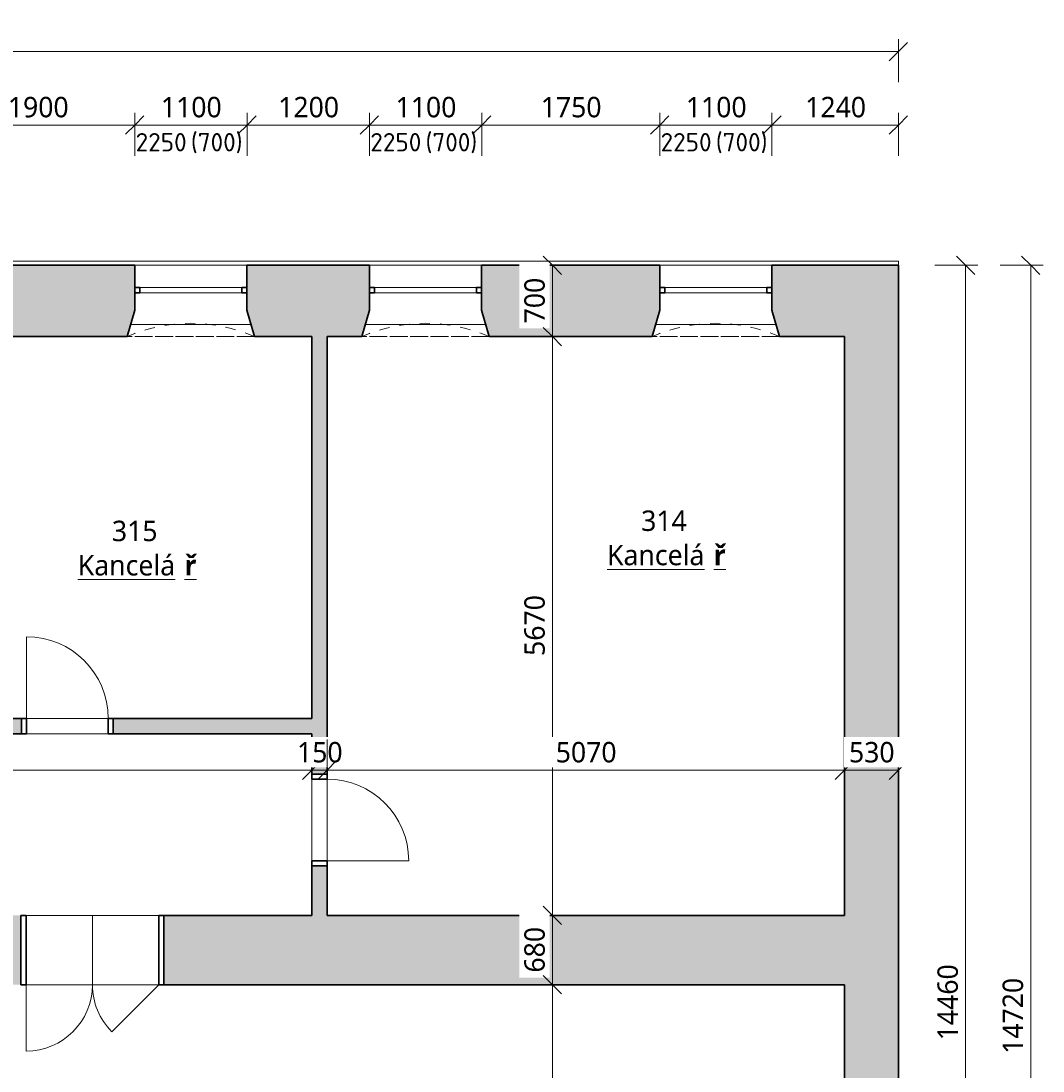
# Model space of a CAD drawing. Header units: metres. Extents: x -2.7 to 41.7, y -4.4 to 31.2.
# Tile 21 of 21: x 31.2 to 41.2, y 6.9 to 17.1. Entities that reach past the tile are written whole.
import ezdxf

# ---------------------------------------------------------------- set-up
doc = ezdxf.new("R2010")
doc.units = ezdxf.units.M
doc.linetypes.add('AV - Cerch_ 1 tecka 2mm', pattern=[0.004, 0.002, -0.001, 0, -0.001])
doc.layers.add('AV-KOTY', color=5, linetype='Continuous', lineweight=13, true_color=0x0000ff)
doc.layers.add('AV-MISTNOSTI', color=5, linetype='Continuous', lineweight=5, true_color=0x0000ff)
for name, color, linetype, lineweight in [('AV-KOTY-100', 7, 'Continuous', 5), ('AV-SRAFY', 7, 'Continuous', 35), ('AV-STAVBA', 7, 'Continuous', 18)]:
    doc.layers.add(name, color=color, linetype=linetype, lineweight=lineweight)
doc.styles.add('ISOCPEUR', font='isocpeur.ttf', dxfattribs={"height": 0.18})
doc.styles.add('Trebuchet MS', font='trebuc.ttf', dxfattribs={"height": 0.2})
doc.styles.add('Trebuchet MS_B', font='trebuc.ttf', dxfattribs={"height": 0.2})
doc.dimstyles.new('2_mm_-_O_-_Blue_-_mm_-_zaokrouhlena', dxfattribs={"dimscale": 0.3048, "dimtxt": 0.20619, "dimasz": 0.590551, "dimexe": 0.393701, "dimexo": 0.0625, "dimgap": 0.065617, "dimtad": 1, "dimdec": 0, "dimlfac": 1000, "dimrnd": 10, "dimzin": 0, "dimdsep": 46, "dimtxsty": 'Trebuchet MS', "dimblk1": 'OBLIQUE', "dimblk2": 'OBLIQUE', "dimsah": 1, "dimcen": 0.09, "dimazin": 0, "dimtfac": 1, "dimtdec": 4, "dimtix": 1, "dimtmove": 0, "dimatfit": 3, "dimfxl": 0.984252, "dimfxlon": 1, "dimtvp": 1, "dimtfill": 1, "dimtolj": 1, "dimtzin": 0, "dimarcsym": 2})
doc.dimstyles.new('2_mm_-_O_-_Blue_-_mm_-_zaokrouhlena_1', dxfattribs={"dimscale": 0.3048, "dimtxt": 0.20619, "dimasz": 0.590551, "dimexe": 0.393701, "dimexo": 0.0625, "dimgap": 0.065617, "dimtad": 1, "dimdec": 0, "dimlfac": 1000, "dimrnd": 10, "dimzin": 0, "dimdsep": 46, "dimtxsty": 'Trebuchet MS', "dimblk1": 'OBLIQUE', "dimblk2": 'OBLIQUE', "dimsah": 1, "dimcen": 0.09, "dimazin": 0, "dimtfac": 1, "dimtdec": 4, "dimtix": 1, "dimtmove": 2, "dimatfit": 3, "dimfxl": 0.984252, "dimfxlon": 1, "dimtvp": 1, "dimtfill": 1, "dimtolj": 1, "dimtzin": 0, "dimarcsym": 2})

# ---------------------------------------------------------------- blocks, each defined once
blk = doc.blocks.new('DO_1-P_Ocel_ - 800x1970_150-917843-3NP')
at = {"layer": 'AV-STAVBA'}
for p, q in [((-0.4, 0.875), (-0.4, 0.075)), ((-0.4, 0.075), (0.4, 0.075)), ((-0.4, -0.075), (0.4, -0.075))]:
    blk.add_line(p, q, dxfattribs=at)
at = {"layer": 'AV-STAVBA', "linetype": 'AV - Cerch_ 1 tecka 2mm'}
for p, q in [((-0.45, 0.075), (0.45, 0.075)), ((-0.4, 0.075), (0.4, 0.075)), ((-0.45, -0.075), (0.45, -0.075)), ((-0.4, -0.075), (0.4, -0.075))]:
    blk.add_line(p, q, dxfattribs=at)
at = {"layer": 'AV-STAVBA', "lineweight": 35}
for p, q in [((-0.4, 0.075), (-0.45, 0.075)), ((-0.45, 0.075), (-0.45, -0.075)), ((-0.4, -0.075), (-0.4, 0.075)), ((0.45, 0.075), (0.4, 0.075)), ((0.4, 0.075), (0.4, -0.075)), ((0.45, -0.075), (0.45, 0.075)), ((-0.45, -0.075), (-0.4, -0.075)), ((0.4, -0.075), (0.45, -0.075))]:
    blk.add_line(p, q, dxfattribs=at)
at = {"layer": 'AV-STAVBA'}
blk.add_arc((-0.4, 0.075), 0.8, 0, 90, dxfattribs=at)
blk = doc.blocks.new('DO_1-L_Ocel_ - 800x1970_150-925843-3NP')
at = {"layer": 'AV-STAVBA'}
for p, q in [((0.4, 0.875), (0.4, 0.075)), ((-0.4, 0.075), (0.4, 0.075)), ((-0.4, -0.075), (0.4, -0.075))]:
    blk.add_line(p, q, dxfattribs=at)
at = {"layer": 'AV-STAVBA', "linetype": 'AV - Cerch_ 1 tecka 2mm'}
for p, q in [((-0.45, 0.075), (0.45, 0.075)), ((-0.4, 0.075), (0.4, 0.075)), ((-0.45, -0.075), (0.45, -0.075)), ((-0.4, -0.075), (0.4, -0.075))]:
    blk.add_line(p, q, dxfattribs=at)
at = {"layer": 'AV-STAVBA', "lineweight": 35}
for p, q in [((-0.4, 0.075), (-0.45, 0.075)), ((-0.45, 0.075), (-0.45, -0.075)), ((-0.4, -0.075), (-0.4, 0.075)), ((0.45, 0.075), (0.4, 0.075)), ((0.4, 0.075), (0.4, -0.075)), ((0.45, -0.075), (0.45, 0.075)), ((-0.45, -0.075), (-0.4, -0.075)), ((0.4, -0.075), (0.45, -0.075))]:
    blk.add_line(p, q, dxfattribs=at)
at = {"layer": 'AV-STAVBA'}
blk.add_arc((0.4, 0.075), 0.8, 90, 180, dxfattribs=at)
blk = doc.blocks.new('DO_2-L_Obl__členěné_222 - 1300x2550_zdobné-998353-3NP')
at = {"layer": 'AV-STAVBA'}
for p, q in [((0.65, 0.86), (0.65, 0.21)), ((-0.65, 0.21), (-0.19, 0.67)), ((-0.65, 0.21), (0.65, 0.21)), ((-0.65, -0.47), (-0.65, 0.21)), ((0, 0.21), (0, -0.47)), ((0.65, -0.47), (0.65, 0.21)), ((-0.7, -0.47), (-0.65, -0.47)), ((-0.65, -0.47), (0.65, -0.47)), ((0.65, -0.47), (0.7, -0.47))]:
    blk.add_line(p, q, dxfattribs=at)
at = {"layer": 'AV-STAVBA', "lineweight": 35}
for p, q in [((-0.65, 0.21), (-0.7, 0.21)), ((-0.7, 0.21), (-0.7, -0.47)), ((-0.65, -0.47), (-0.65, 0.21)), ((0.7, 0.21), (0.65, 0.21)), ((0.65, 0.21), (0.65, -0.47)), ((0.7, -0.47), (0.7, 0.21)), ((-0.7, -0.47), (-0.65, -0.47)), ((0.65, -0.47), (0.7, -0.47))]:
    blk.add_line(p, q, dxfattribs=at)
at = {"layer": 'AV-STAVBA', "linetype": 'AV - Cerch_ 1 tecka 2mm'}
for p, q in [((-0.65, 0.21), (0.65, 0.21)), ((-0.7, -0.47), (0.7, -0.47)), ((-0.65, -0.47), (0.65, -0.47))]:
    blk.add_line(p, q, dxfattribs=at)
at = {"layer": 'AV-STAVBA'}
for centre, start, end in [((0.65, 0.21), 90, 180), ((-0.65, 0.21), 360, 45)]:
    blk.add_arc(centre, 0.65, start, end, dxfattribs=at)
blk = doc.blocks.new('WI_2-2_bez středního sloupku - 1100x2250-1235385-3NP')
at = {"layer": 'AV-STAVBA', "linetype": 'AV - Cerch_ 1 tecka 2mm', "lineweight": 13}
for p, q in [((0.55, 0.35), (-0.55, 0.35)), ((0.55, -0.35), (-0.55, -0.35))]:
    blk.add_line(p, q, dxfattribs=at)
at = {"layer": 'AV-STAVBA', "lineweight": 35}
for p, q in [((-0.5, 0.13), (-0.55, 0.13)), ((-0.5, 0.08), (-0.5, 0.13)), ((0.55, 0.13), (0.5, 0.13)), ((0.5, 0.13), (0.5, 0.08)), ((-0.55, 0.08), (-0.5, 0.08)), ((0.5, 0.08), (0.55, 0.08))]:
    blk.add_line(p, q, dxfattribs=at)
at = {"layer": 'AV-STAVBA'}
for p, q in [((-0.5, 0.13), (0.5, 0.13)), ((0.5, 0.08), (-0.5, 0.08))]:
    blk.add_line(p, q, dxfattribs=at)
blk = doc.blocks.new('GM_Nika se zkoseným ostěním a klenutým nadpražím - 1050x2400-1236735-3NP')
at = {"layer": 'AV-STAVBA', "linetype": 'AV - Cerch_ 1 tecka 2mm', "lineweight": 13}
for p, q in [((0.55, 0.35), (-0.55, 0.35)), ((0.625, -0.35), (-0.625, -0.35))]:
    blk.add_line(p, q, dxfattribs=at)
blk.add_arc((0, -1.782), 1.563, 66.4218, 113.5782, dxfattribs=at)
blk = doc.blocks.new('GM_Nika_zkosené ostění - v800-1258030-3NP')
at = {"layer": 'AV-STAVBA', "linetype": 'AV - Cerch_ 1 tecka 2mm', "lineweight": 13}
blk.add_line((-0.5, 0.35), (0.75, 0.35), dxfattribs=at)
blk = doc.blocks.new('Řísma 2NP_ vnitroblok - Řísma 2NP_ vnitroblok-1646675-3NP')
at = {"layer": 'AV-STAVBA'}
for p, q in [((25.235, 14.789), (39.765, 14.789)), ((33.38, 14.748), (32.28, 14.748)), ((35.68, 14.748), (34.58, 14.748)), ((38.525, 14.748), (37.425, 14.748)), ((39.765, 14.789), (39.765, 14.748))]:
    blk.add_line(p, q, dxfattribs=at)
blk = doc.blocks.new('DIMBLOCK28-3NP')
at = {"layer": 'AV-KOTY-100', "color": 5, "true_color": 0x0000ff}
for p, q in [((30.38, 16.121), (30.38, 16.241)), ((30.38, 16.121), (30.47, 16.211)), ((32.28, 16.121), (32.28, 16.241)), ((32.28, 16.121), (32.37, 16.211)), ((30.38, 16.121), (30.29, 16.031)), ((30.38, 16.121), (32.28, 16.121)), ((30.38, 16.121), (30.38, 15.821)), ((32.28, 16.121), (32.19, 16.031)), ((32.28, 16.121), (32.28, 15.821))]:
    blk.add_line(p, q, dxfattribs=at)
at = {"layer": 'AV-KOTY-100', "color": 0, "insert": (31.036, 16.397), "char_height": 0.2, "width": 0.70454, "attachment_point": 1, "line_spacing_factor": 1.048425, "style": 'Trebuchet MS', "bg_fill": 3, "box_fill_scale": 1.25, "bg_fill_color": 256, "bg_fill_true_color": 13158600, "bg_fill_transparency": 0}
blk.add_mtext('1900', dxfattribs=at)
blk = doc.blocks.new('_Oblique')
at = {"color": 0, "linetype": 'ByBlock', "lineweight": -2}
blk.add_line((-0.5, -0.5), (0.5, 0.5), dxfattribs=at)
blk = doc.blocks.new('DIMBLOCK29-3NP')
at = {"layer": 'AV-KOTY-100', "color": 5, "true_color": 0x0000ff}
for p, q in [((32.28, 16.121), (32.28, 16.241)), ((32.28, 16.121), (32.37, 16.211)), ((33.38, 16.121), (33.38, 16.241)), ((33.38, 16.121), (33.47, 16.211)), ((32.28, 16.121), (32.19, 16.031)), ((32.28, 16.121), (33.38, 16.121)), ((32.28, 16.121), (32.28, 15.821)), ((33.38, 16.121), (33.29, 16.031)), ((33.38, 16.121), (33.38, 15.821))]:
    blk.add_line(p, q, dxfattribs=at)
at = {"layer": 'AV-KOTY-100', "color": 0, "insert": (32.536, 16.397), "char_height": 0.2, "width": 0.70454, "attachment_point": 1, "line_spacing_factor": 1.048425, "style": 'Trebuchet MS', "bg_fill": 3, "box_fill_scale": 1.25, "bg_fill_color": 256, "bg_fill_true_color": 13158600, "bg_fill_transparency": 0}
blk.add_mtext('1100', dxfattribs=at)
blk = doc.blocks.new('DIMBLOCK30-3NP')
at = {"layer": 'AV-KOTY-100', "color": 5, "true_color": 0x0000ff}
for p, q in [((33.38, 16.121), (33.38, 16.241)), ((33.38, 16.121), (33.47, 16.211)), ((34.58, 16.121), (34.58, 16.241)), ((34.58, 16.121), (34.67, 16.211)), ((33.38, 16.121), (33.29, 16.031)), ((33.38, 16.121), (34.58, 16.121)), ((33.38, 16.121), (33.38, 15.821)), ((34.58, 16.121), (34.49, 16.031)), ((34.58, 16.121), (34.58, 15.821))]:
    blk.add_line(p, q, dxfattribs=at)
at = {"layer": 'AV-KOTY-100', "color": 0, "insert": (33.686, 16.397), "char_height": 0.2, "width": 0.70454, "attachment_point": 1, "line_spacing_factor": 1.048425, "style": 'Trebuchet MS', "bg_fill": 3, "box_fill_scale": 1.25, "bg_fill_color": 256, "bg_fill_true_color": 13158600, "bg_fill_transparency": 0}
blk.add_mtext('1200', dxfattribs=at)
blk = doc.blocks.new('DIMBLOCK31-3NP')
at = {"layer": 'AV-KOTY-100', "color": 5, "true_color": 0x0000ff}
for p, q in [((34.58, 16.121), (34.58, 16.241)), ((34.58, 16.121), (34.67, 16.211)), ((35.68, 16.121), (35.68, 16.241)), ((35.68, 16.121), (35.77, 16.211)), ((34.58, 16.121), (34.49, 16.031)), ((34.58, 16.121), (35.68, 16.121)), ((34.58, 16.121), (34.58, 15.821)), ((35.68, 16.121), (35.59, 16.031)), ((35.68, 16.121), (35.68, 15.821))]:
    blk.add_line(p, q, dxfattribs=at)
at = {"layer": 'AV-KOTY-100', "color": 0, "insert": (34.836, 16.397), "char_height": 0.2, "width": 0.70454, "attachment_point": 1, "line_spacing_factor": 1.048425, "style": 'Trebuchet MS', "bg_fill": 3, "box_fill_scale": 1.25, "bg_fill_color": 256, "bg_fill_true_color": 13158600, "bg_fill_transparency": 0}
blk.add_mtext('1100', dxfattribs=at)
blk = doc.blocks.new('DIMBLOCK32-3NP')
at = {"layer": 'AV-KOTY-100', "color": 5, "true_color": 0x0000ff}
for p, q in [((35.68, 16.121), (35.68, 16.241)), ((35.68, 16.121), (35.77, 16.211)), ((37.425, 16.121), (37.425, 16.241)), ((37.425, 16.121), (37.515, 16.211)), ((35.68, 16.121), (35.59, 16.031)), ((35.68, 16.121), (37.425, 16.121)), ((35.68, 16.121), (35.68, 15.821)), ((37.425, 16.121), (37.335, 16.031)), ((37.425, 16.121), (37.425, 15.821))]:
    blk.add_line(p, q, dxfattribs=at)
at = {"layer": 'AV-KOTY-100', "color": 0, "insert": (36.259, 16.397), "char_height": 0.2, "width": 0.70454, "attachment_point": 1, "line_spacing_factor": 1.048425, "style": 'Trebuchet MS', "bg_fill": 3, "box_fill_scale": 1.25, "bg_fill_color": 256, "bg_fill_true_color": 13158600, "bg_fill_transparency": 0}
blk.add_mtext('1750', dxfattribs=at)
blk = doc.blocks.new('DIMBLOCK33-3NP')
at = {"layer": 'AV-KOTY-100', "color": 5, "true_color": 0x0000ff}
for p, q in [((37.425, 16.121), (37.425, 16.241)), ((37.425, 16.121), (37.515, 16.211)), ((38.525, 16.121), (38.525, 16.241)), ((38.525, 16.121), (38.615, 16.211)), ((37.425, 16.121), (37.335, 16.031)), ((37.425, 16.121), (38.525, 16.121)), ((37.425, 16.121), (37.425, 15.821)), ((38.525, 16.121), (38.435, 16.031)), ((38.525, 16.121), (38.525, 15.821))]:
    blk.add_line(p, q, dxfattribs=at)
at = {"layer": 'AV-KOTY-100', "color": 0, "insert": (37.681, 16.397), "char_height": 0.2, "width": 0.70454, "attachment_point": 1, "line_spacing_factor": 1.048425, "style": 'Trebuchet MS', "bg_fill": 3, "box_fill_scale": 1.25, "bg_fill_color": 256, "bg_fill_true_color": 13158600, "bg_fill_transparency": 0}
blk.add_mtext('1100', dxfattribs=at)
blk = doc.blocks.new('DIMBLOCK34-3NP')
at = {"layer": 'AV-KOTY-100', "color": 5, "true_color": 0x0000ff}
for p, q in [((38.525, 16.121), (38.525, 16.241)), ((38.525, 16.121), (38.615, 16.211)), ((39.765, 16.121), (39.765, 16.241)), ((39.765, 16.121), (39.855, 16.211)), ((38.525, 16.121), (38.435, 16.031)), ((38.525, 16.121), (39.765, 16.121)), ((38.525, 16.121), (38.525, 15.821)), ((39.765, 16.121), (39.675, 16.031)), ((39.765, 16.121), (39.765, 15.821))]:
    blk.add_line(p, q, dxfattribs=at)
at = {"layer": 'AV-KOTY-100', "color": 0, "insert": (38.851, 16.397), "char_height": 0.2, "width": 0.70454, "attachment_point": 1, "line_spacing_factor": 1.048425, "style": 'Trebuchet MS', "bg_fill": 3, "box_fill_scale": 1.25, "bg_fill_color": 256, "bg_fill_true_color": 13158600, "bg_fill_transparency": 0}
blk.add_mtext('1240', dxfattribs=at)
blk = doc.blocks.new('DIMBLOCK35-3NP')
at = {"layer": 'AV-KOTY-100', "color": 5, "true_color": 0x0000ff}
for p, q in [((0.279, 16.841), (0.279, 17.141)), ((0.279, 16.841), (0.369, 16.931)), ((39.765, 16.841), (39.765, 16.961)), ((39.765, 16.841), (39.855, 16.931)), ((0.279, 16.841), (0.189, 16.751)), ((0.279, 16.841), (39.765, 16.841)), ((0.279, 16.841), (0.279, 16.721)), ((39.765, 16.841), (39.675, 16.751)), ((39.765, 16.841), (39.765, 16.541))]:
    blk.add_line(p, q, dxfattribs=at)
at = {"layer": 'AV-KOTY-100', "color": 0, "insert": (19.655, 17.116), "char_height": 0.2, "width": 0.88068, "attachment_point": 1, "line_spacing_factor": 1.048425, "style": 'Trebuchet MS', "bg_fill": 3, "box_fill_scale": 1.25, "bg_fill_color": 256, "bg_fill_true_color": 13158600, "bg_fill_transparency": 0}
blk.add_mtext('39490', dxfattribs=at)
blk = doc.blocks.new('DIMBLOCK36-3NP')
at = {"layer": 'AV-KOTY-100', "color": 5, "true_color": 0x0000ff}
for p, q in [((40.423, 14.748), (40.333, 14.838)), ((40.423, 14.748), (40.123, 14.748)), ((40.423, 14.748), (40.423, 0.293)), ((40.423, 14.748), (40.513, 14.658)), ((40.423, 14.748), (40.543, 14.748)), ((40.423, 0.293), (40.333, 0.383)), ((40.423, 0.293), (40.123, 0.293)), ((40.423, 0.293), (40.513, 0.203)), ((40.423, 0.293), (40.543, 0.293))]:
    blk.add_line(p, q, dxfattribs=at)
at = {"layer": 'AV-KOTY-100', "color": 0, "insert": (40.147, 7.154), "char_height": 0.2, "width": 0.88068, "attachment_point": 1, "rotation": 90, "line_spacing_factor": 1.048425, "style": 'Trebuchet MS', "bg_fill": 3, "box_fill_scale": 1.25, "bg_fill_color": 256, "bg_fill_true_color": 13158600, "bg_fill_transparency": 0}
blk.add_mtext('14460', dxfattribs=at)
blk = doc.blocks.new('DIMBLOCK38-3NP')
at = {"layer": 'AV-KOTY-100', "color": 5, "true_color": 0x0000ff}
for p, q in [((41.062, 14.748), (40.972, 14.838)), ((41.062, 14.748), (40.762, 14.748)), ((41.062, 0.028), (41.062, 14.748)), ((41.062, 14.748), (41.152, 14.658)), ((41.062, 14.748), (41.182, 14.748)), ((41.062, 0.028), (40.972, 0.118)), ((41.062, 0.028), (40.762, 0.028)), ((41.062, 0.028), (41.152, -0.062)), ((41.062, 0.028), (41.182, 0.028))]:
    blk.add_line(p, q, dxfattribs=at)
at = {"layer": 'AV-KOTY-100', "color": 0, "insert": (40.786, 7.021), "char_height": 0.2, "width": 0.88068, "attachment_point": 1, "rotation": 90, "line_spacing_factor": 1.048425, "style": 'Trebuchet MS', "bg_fill": 3, "box_fill_scale": 1.25, "bg_fill_color": 256, "bg_fill_true_color": 13158600, "bg_fill_transparency": 0}
blk.add_mtext('14720', dxfattribs=at)
blk = doc.blocks.new('DIMBLOCK80-3NP')
at = {"layer": 'AV-KOTY-100', "color": 5, "true_color": 0x0000ff}
for p, q in [((36.374, 14.748), (36.284, 14.838)), ((36.374, 14.748), (36.254, 14.748)), ((36.374, 14.748), (36.374, 14.048)), ((36.374, 14.748), (36.464, 14.658)), ((36.374, 14.748), (36.674, 14.748)), ((36.374, 14.048), (36.284, 14.138)), ((36.374, 14.048), (36.254, 14.048)), ((36.374, 14.048), (36.464, 13.958)), ((36.374, 14.048), (36.674, 14.048))]:
    blk.add_line(p, q, dxfattribs=at)
at = {"layer": 'AV-KOTY-100', "color": 0, "insert": (36.098, 14.178), "char_height": 0.2, "width": 0.52841, "attachment_point": 1, "rotation": 90, "line_spacing_factor": 1.048425, "style": 'Trebuchet MS', "bg_fill": 3, "box_fill_scale": 1.25, "bg_fill_color": 256, "bg_fill_true_color": 13158600, "bg_fill_transparency": 0}
blk.add_mtext('700', dxfattribs=at)
blk = doc.blocks.new('DIMBLOCK81-3NP')
at = {"layer": 'AV-KOTY-100', "color": 5, "true_color": 0x0000ff}
for p, q in [((36.374, 14.048), (36.284, 14.138)), ((36.374, 14.048), (36.254, 14.048)), ((36.374, 14.048), (36.374, 8.378)), ((36.374, 14.048), (36.464, 13.958)), ((36.374, 14.048), (36.674, 14.048)), ((36.374, 8.378), (36.284, 8.468)), ((36.374, 8.378), (36.254, 8.378)), ((36.374, 8.378), (36.464, 8.288)), ((36.374, 8.378), (36.674, 8.378))]:
    blk.add_line(p, q, dxfattribs=at)
at = {"layer": 'AV-KOTY-100', "color": 0, "insert": (36.098, 10.92), "char_height": 0.2, "width": 0.70454, "attachment_point": 1, "rotation": 90, "line_spacing_factor": 1.048425, "style": 'Trebuchet MS', "bg_fill": 3, "box_fill_scale": 1.25, "bg_fill_color": 256, "bg_fill_true_color": 13158600, "bg_fill_transparency": 0}
blk.add_mtext('5670', dxfattribs=at)
blk = doc.blocks.new('DIMBLOCK82-3NP')
at = {"layer": 'AV-KOTY-100', "color": 5, "true_color": 0x0000ff}
for p, q in [((36.374, 8.378), (36.284, 8.468)), ((36.374, 8.378), (36.254, 8.378)), ((36.374, 8.378), (36.374, 7.698)), ((36.374, 8.378), (36.464, 8.288)), ((36.374, 8.378), (36.674, 8.378)), ((36.374, 7.698), (36.284, 7.788)), ((36.374, 7.698), (36.254, 7.698)), ((36.374, 7.698), (36.464, 7.608)), ((36.374, 7.698), (36.674, 7.698))]:
    blk.add_line(p, q, dxfattribs=at)
at = {"layer": 'AV-KOTY-100', "color": 0, "insert": (36.098, 7.818), "char_height": 0.2, "width": 0.52841, "attachment_point": 1, "rotation": 90, "line_spacing_factor": 1.048425, "style": 'Trebuchet MS', "bg_fill": 3, "box_fill_scale": 1.25, "bg_fill_color": 256, "bg_fill_true_color": 13158600, "bg_fill_transparency": 0}
blk.add_mtext('680', dxfattribs=at)
blk = doc.blocks.new('DIMBLOCK83-3NP')
at = {"layer": 'AV-KOTY-100', "color": 5, "true_color": 0x0000ff}
for p, q in [((36.374, 7.698), (36.284, 7.788)), ((36.374, 7.698), (36.254, 7.698)), ((36.374, 7.698), (36.374, 0.828)), ((36.374, 7.698), (36.464, 7.608)), ((36.374, 7.698), (36.674, 7.698)), ((36.374, 0.828), (36.254, 0.828)), ((36.374, 0.828), (36.284, 0.918)), ((36.374, 0.828), (36.464, 0.738)), ((36.374, 0.828), (36.674, 0.828))]:
    blk.add_line(p, q, dxfattribs=at)
at = {"layer": 'AV-KOTY-100', "color": 0, "insert": (36.098, 3.97), "char_height": 0.2, "width": 0.70454, "attachment_point": 1, "rotation": 90, "line_spacing_factor": 1.048425, "style": 'Trebuchet MS', "bg_fill": 3, "box_fill_scale": 1.25, "bg_fill_color": 256, "bg_fill_true_color": 13158600, "bg_fill_transparency": 0}
blk.add_mtext('6870', dxfattribs=at)
blk = doc.blocks.new('DIMBLOCK108-3NP')
at = {"layer": 'AV-KOTY-100', "color": 5, "true_color": 0x0000ff}
for p, q in [((21.795, 9.801), (21.795, 10.101)), ((34.015, 9.801), (34.015, 10.101)), ((21.795, 9.801), (21.885, 9.891)), ((34.015, 9.801), (34.105, 9.891)), ((21.795, 9.801), (21.705, 9.711)), ((21.795, 9.801), (34.015, 9.801)), ((21.795, 9.801), (21.795, 9.681)), ((34.015, 9.801), (33.925, 9.711)), ((34.015, 9.801), (34.015, 9.681))]:
    blk.add_line(p, q, dxfattribs=at)
at = {"layer": 'AV-KOTY-100', "color": 0, "insert": (28.086, 10.077), "char_height": 0.2, "width": 0.88068, "attachment_point": 1, "line_spacing_factor": 1.048425, "style": 'Trebuchet MS', "bg_fill": 3, "box_fill_scale": 1.25, "bg_fill_color": 256, "bg_fill_true_color": 13158600, "bg_fill_transparency": 0}
blk.add_mtext('12220', dxfattribs=at)
blk = doc.blocks.new('DIMBLOCK109-3NP')
at = {"layer": 'AV-KOTY-100', "color": 5, "true_color": 0x0000ff}
for p, q in [((34.015, 9.801), (34.015, 10.101)), ((34.165, 9.801), (34.165, 10.101)), ((34.015, 9.801), (34.105, 9.891)), ((34.165, 9.801), (34.255, 9.891)), ((34.015, 9.801), (33.925, 9.711)), ((34.015, 9.801), (34.165, 9.801)), ((34.015, 9.801), (34.015, 9.681)), ((34.165, 9.801), (34.075, 9.711)), ((34.165, 9.801), (34.165, 9.681))]:
    blk.add_line(p, q, dxfattribs=at)
at = {"layer": 'AV-KOTY-100', "color": 0, "insert": (33.87, 10.077), "char_height": 0.2, "width": 0.52841, "attachment_point": 1, "line_spacing_factor": 1.048425, "style": 'Trebuchet MS', "bg_fill": 3, "box_fill_scale": 1.25, "bg_fill_color": 256, "bg_fill_true_color": 13158600, "bg_fill_transparency": 0}
blk.add_mtext('150', dxfattribs=at)
blk = doc.blocks.new('DIMBLOCK110-3NP')
at = {"layer": 'AV-KOTY-100', "color": 5, "true_color": 0x0000ff}
for p, q in [((34.165, 9.801), (34.165, 10.101)), ((39.235, 9.801), (39.235, 10.101)), ((34.165, 9.801), (34.255, 9.891)), ((39.235, 9.801), (39.325, 9.891)), ((34.165, 9.801), (34.075, 9.711)), ((34.165, 9.801), (39.235, 9.801)), ((34.165, 9.801), (34.165, 9.681)), ((39.235, 9.801), (39.145, 9.711)), ((39.235, 9.801), (39.235, 9.681))]:
    blk.add_line(p, q, dxfattribs=at)
at = {"layer": 'AV-KOTY-100', "color": 0, "insert": (36.406, 10.077), "char_height": 0.2, "width": 0.70454, "attachment_point": 1, "line_spacing_factor": 1.048425, "style": 'Trebuchet MS', "bg_fill": 3, "box_fill_scale": 1.25, "bg_fill_color": 256, "bg_fill_true_color": 13158600, "bg_fill_transparency": 0}
blk.add_mtext('5070', dxfattribs=at)
blk = doc.blocks.new('DIMBLOCK111-3NP')
at = {"layer": 'AV-KOTY-100', "color": 5, "true_color": 0x0000ff}
for p, q in [((39.235, 9.801), (39.235, 10.101)), ((39.765, 9.801), (39.765, 10.101)), ((39.235, 9.801), (39.325, 9.891)), ((39.765, 9.801), (39.855, 9.891)), ((39.235, 9.801), (39.145, 9.711)), ((39.235, 9.801), (39.765, 9.801)), ((39.235, 9.801), (39.235, 9.681)), ((39.765, 9.801), (39.675, 9.711)), ((39.765, 9.801), (39.765, 9.681))]:
    blk.add_line(p, q, dxfattribs=at)
at = {"layer": 'AV-KOTY-100', "color": 0, "insert": (39.28, 10.077), "char_height": 0.2, "width": 0.52841, "attachment_point": 1, "line_spacing_factor": 1.048425, "style": 'Trebuchet MS', "bg_fill": 3, "box_fill_scale": 1.25, "bg_fill_color": 256, "bg_fill_true_color": 13158600, "bg_fill_transparency": 0}
blk.add_mtext('530', dxfattribs=at)

msp = doc.modelspace()

# ---------------------------------------------------------------- hatches: boundary and pattern name
at = {"layer": 'AV-SRAFY', "lineweight": 5}
h = msp.add_hatch(color=256, dxfattribs=at)
h.paths.add_polyline_path([(39.2348, 14.0482), (39.2348, 14.7482), (38.5248, 14.7482), (38.5248, 14.3082), (38.5998, 14.0482)])
h.paths.add_polyline_path([(37.3498, 14.0482), (37.4248, 14.3082), (37.4248, 14.7482), (35.6798, 14.7482), (35.6798, 14.3082), (35.7548, 14.0482)])
h.paths.add_polyline_path([(24.9948, 14.0482), (26.0848, 14.0482), (26.0848, 14.7482), (24.8748, 14.7482), (24.8748, 14.0482), (24.9748, 14.0482)])
h.paths.add_polyline_path([(27.5148, 14.0482), (29.2048, 14.0482), (29.2798, 14.3082), (29.2798, 14.7482), (27.5148, 14.7482), (27.5148, 14.3482)])
h.paths.add_polyline_path([(34.5048, 14.0482), (34.5798, 14.3082), (34.5798, 14.7482), (33.3798, 14.7482), (33.3798, 14.3082), (33.4548, 14.0482), (34.1648, 14.0482)])
h.paths.add_polyline_path([(23.9798, 14.0482), (24.4248, 14.0482), (24.4248, 14.7482), (23.8998, 14.7482), (23.8998, 14.0482)])
h.paths.add_polyline_path([(30.4548, 14.0482), (32.2048, 14.0482), (32.2798, 14.3082), (32.2798, 14.7482), (30.3798, 14.7482), (30.3798, 14.3082)])
h.paths.add_polyline_path([(22.8848, 14.0482), (23.1998, 14.0482), (23.1998, 14.7482), (22.6548, 14.7482), (22.6548, 14.0482), (22.8048, 14.0482)])
h.paths.add_polyline_path([(21.8837, 14.0482), (22.2048, 14.0482), (22.2048, 14.7482), (20.9048, 14.7482), (20.9048, 14.2982), (20.9798, 14.0482), (21.7948, 14.0482)])
h.paths.add_polyline_path([(18.5298, 14.0482), (18.6048, 14.2982), (18.6048, 14.7482), (17.7648, 14.7482), (17.7648, 14.0482), (18.3367, 14.0482)])
h.paths.add_polyline_path([(19.6048, 14.2982), (19.9048, 14.2982), (19.9048, 14.7482), (19.6048, 14.7482)])
at = {"layer": 'AV-SRAFY', "lineweight": 18}
msp.add_hatch(color=256, dxfattribs=at).paths.add_polyline_path([(39.7648, 0.8282), (39.7648, 14.7482), (39.2348, 14.7482), (39.2348, 0.8282), (39.6187, 0.8282)])
h = msp.add_hatch(color=256, dxfattribs=at)
h.paths.add_polyline_path([(34.0148, 8.3782), (34.1648, 8.3782), (34.1648, 8.8632), (34.0148, 8.8632)])
h.paths.add_polyline_path([(34.0148, 9.7632), (34.1648, 9.7632), (34.1648, 14.0482), (34.0148, 14.0482), (34.0148, 10.1582)])
h = msp.add_hatch(color=256, dxfattribs=at)
h.paths.add_polyline_path([(34.0148, 10.1582), (34.0148, 10.3082), (32.0698, 10.3082), (32.0698, 10.1582)])
h.paths.add_polyline_path([(31.1698, 10.1582), (31.1698, 10.3082), (27.9748, 10.3082), (27.9748, 10.1582), (28.9777, 10.1582)])
h.paths.add_polyline_path([(23.3025, 10.1582), (24.3348, 10.1582), (24.3348, 10.3082), (23.2148, 10.3082), (23.2148, 10.1582)])
h.paths.add_polyline_path([(27.1748, 10.1582), (27.1748, 10.3082), (25.1348, 10.3082), (25.1348, 10.1582), (26.1401, 10.1582)])
h.paths.add_polyline_path([(21.7948, 10.1582), (22.4148, 10.1582), (22.4148, 10.3082), (21.7948, 10.3082)])
h = msp.add_hatch(color=256, dxfattribs=at)
h.paths.add_polyline_path([(32.5648, 7.6982), (39.2348, 7.6982), (39.2348, 8.3782), (32.5648, 8.3782)])
h.paths.add_polyline_path([(17.6273, 7.6982), (18.0048, 7.6982), (18.0048, 7.8732), (18.6548, 7.8732), (18.6548, 7.6982), (19.0224, 7.6982), (19.0224, 8.3782), (17.7648, 8.3782), (17.7648, 8.0382), (17.5048, 8.0382), (17.5048, 7.6982)])
h.paths.add_polyline_path([(20.4224, 7.6982), (22.8123, 7.6982), (22.8123, 8.3782), (20.4224, 8.3782)])
h.paths.add_polyline_path([(30.7848, 7.6982), (31.1648, 7.6982), (31.1648, 8.3782), (29.9648, 8.3782), (29.9648, 7.8682), (28.7048, 7.8682), (28.7048, 8.3782), (24.2123, 8.3782), (24.2123, 7.6982), (30.6348, 7.6982)])

# ---------------------------------------------------------------- linework, layer by layer
at = {"layer": 'AV-STAVBA', "lineweight": 35}
for p, q in [((32.2798, 14.7482), (30.3798, 14.7482)), ((32.2798, 14.3082), (32.2798, 14.7482)), ((33.3798, 14.7482), (34.5798, 14.7482)), ((33.3798, 14.3082), (33.3798, 14.7482)), ((34.5798, 14.3082), (34.5798, 14.7482)), ((37.4248, 14.7482), (35.6798, 14.7482)), ((35.6798, 14.3082), (35.6798, 14.7482)), ((37.4248, 14.3082), (37.4248, 14.7482)), ((38.5248, 14.7482), (39.7648, 14.7482)), ((38.5248, 14.3082), (38.5248, 14.7482)), ((39.7648, 0.3282), (39.7648, 14.7482)), ((32.2048, 14.0482), (32.2798, 14.3082)), ((33.4548, 14.0482), (33.3798, 14.3082)), ((34.5048, 14.0482), (34.5798, 14.3082)), ((35.7548, 14.0482), (35.6798, 14.3082)), ((37.3498, 14.0482), (37.4248, 14.3082)), ((38.5998, 14.0482), (38.5248, 14.3082)), ((30.4548, 14.0482), (32.2048, 14.0482)), ((33.4548, 14.0482), (34.0148, 14.0482)), ((34.0148, 14.0482), (34.0148, 10.3082)), ((34.1648, 14.0482), (34.5048, 14.0482)), ((34.1648, 9.7632), (34.1648, 14.0482)), ((35.7548, 14.0482), (37.3498, 14.0482)), ((38.5998, 14.0482), (39.2348, 14.0482)), ((39.2348, 14.0482), (39.2348, 8.3782)), ((28.7448, 10.3082), (31.1698, 10.3082)), ((31.1698, 10.1582), (31.1698, 10.3082)), ((34.0148, 10.3082), (32.0698, 10.3082)), ((32.0698, 10.3082), (32.0698, 10.1582)), ((27.9748, 10.1582), (31.1698, 10.1582)), ((32.0698, 10.1582), (34.0148, 10.1582)), ((34.0148, 10.1582), (34.0148, 9.7632)), ((34.0148, 9.7632), (34.1648, 9.7632)), ((34.1648, 8.8632), (34.0148, 8.8632)), ((34.0148, 8.8632), (34.0148, 8.3782)), ((34.1648, 8.3782), (34.1648, 8.8632)), ((34.0148, 8.3782), (32.5648, 8.3782)), ((32.5648, 8.3782), (32.5648, 7.6982)), ((39.2348, 8.3782), (34.1648, 8.3782)), ((32.5648, 7.6982), (39.2348, 7.6982)), ((39.2348, 7.6982), (39.2348, 0.8282))]:
    msp.add_line(p, q, dxfattribs=at)
at = {"layer": 'AV-STAVBA'}
for p, q in [((32.2394, 14.1682), (33.4202, 14.1682)), ((34.5394, 14.1682), (35.7202, 14.1682)), ((38.5652, 14.1682), (37.3844, 14.1682)), ((31.2198, 10.3082), (32.0198, 10.3082)), ((32.0198, 10.1582), (31.2198, 10.1582)), ((34.0148, 8.9132), (34.0148, 9.7132)), ((34.1648, 9.7132), (34.1648, 8.9132)), ((32.5148, 7.6982), (31.2148, 7.6982))]:
    msp.add_line(p, q, dxfattribs=at)

# ---------------------------------------------------------------- block references
for name, p in [('Řísma 2NP_ vnitroblok - Řísma 2NP_ vnitroblok-1646675-3NP', (0, 0)), ('DO_1-P_Ocel_ - 800x1970_150-917843-3NP', (31.6198, 10.2332))]:
    msp.add_blockref(name, p, dxfattribs=at)
at = {"layer": 'AV-STAVBA', "linetype": 'AV - Cerch_ 1 tecka 2mm', "lineweight": 13}
for name, p in [('GM_Nika se zkoseným ostěním a klenutým nadpražím - 1050x2400-1236735-3NP', (32.8298, 14.3982)), ('WI_2-2_bez středního sloupku - 1100x2250-1235385-3NP', (32.8298, 14.3982)), ('GM_Nika se zkoseným ostěním a klenutým nadpražím - 1050x2400-1236735-3NP', (35.1298, 14.3982)), ('WI_2-2_bez středního sloupku - 1100x2250-1235385-3NP', (35.1298, 14.3982)), ('GM_Nika se zkoseným ostěním a klenutým nadpražím - 1050x2400-1236735-3NP', (37.9748, 14.3982)), ('WI_2-2_bez středního sloupku - 1100x2250-1235385-3NP', (37.9748, 14.3982))]:
    msp.add_blockref(name, p, dxfattribs=at)
at = {"layer": 'AV-STAVBA', "linetype": 'AV - Cerch_ 1 tecka 2mm', "lineweight": 13, "rotation": 180}
for p in [(32.9548, 14.3982), (35.2548, 14.3982), (38.0998, 14.3982)]:
    msp.add_blockref('GM_Nika_zkosené ostění - v800-1258030-3NP', p, dxfattribs=at)
at = {"layer": 'AV-STAVBA'}
for name, p, rotation in [('DO_1-L_Ocel_ - 800x1970_150-925843-3NP', (34.0898, 9.3132), 269.9999999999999), ('DO_2-L_Obl__členěné_222 - 1300x2550_zdobné-998353-3NP', (31.8648, 7.9082), 180)]:
    msp.add_blockref(name, p, dxfattribs=dict(at, rotation=rotation))

# ---------------------------------------------------------------- texts
at = {"layer": 'AV-KOTY', "lineweight": 5, "char_height": 0.18, "attachment_point": 1, "style": 'ISOCPEUR'}
for s, insert, width in [('(700)', (32.8296, 16.0429), 0.633333), ('(700)', (35.1296, 16.0429), 0.633333), ('(700)', (37.9746, 16.0429), 0.633333), ('2250', (32.2884, 16.0429), 0.609282), ('2250', (34.5884, 16.0429), 0.609282), ('2250', (37.4334, 16.0429), 0.609282)]:
    msp.add_mtext(s, dxfattribs=dict(at, insert=insert, width=width))
at = {"layer": 'AV-MISTNOSTI', "char_height": 0.2, "attachment_point": 1, "style": 'Trebuchet MS_B'}
for s, insert, width in [('314', (37.2431, 12.3447), 0.601266), ('315', (32.0559, 12.2447), 0.601266), ('\\LKancelá', (36.9091, 12.0084), 1.266666), ('\\L\\fTrebuchet MS|b1|i0|c238|p34|;\\Lř', (37.9542, 12.0084), 0.144304), ('\\LKancelá', (31.7219, 11.9084), 1.266666), ('\\L\\fTrebuchet MS|b1|i0|c238|p34|;\\Lř', (32.767, 11.9084), 0.144304)]:
    msp.add_mtext(s, dxfattribs=dict(at, insert=insert, width=width))

# ---------------------------------------------------------------- dimensions: what is measured, and where the dimension line sits
at = {"layer": 'AV-KOTY', "lineweight": 5}
dim = msp.add_linear_dim(base=(39.7648, 16.8405), p1=(0.2786, 17.1405), p2=(39.7648, 16.5405), dimstyle='2_mm_-_O_-_Blue_-_mm_-_zaokrouhlena', override={"dimpost": '<>', "dimfxl": 39.49079}, dxfattribs=at)
dim.commit()
dim.dimension.update_dxf_attribs({"geometry": 'DIMBLOCK35-3NP', "text_midpoint": (20.0217, 16.9626)})
for base, p1, p2, override, picture, middle in [((40.423, 0.2932), (40.123, 14.7482), (40.123, 0.2932), {"dimpost": '<>', "dimfxl": 14.455021}, 'DIMBLOCK36-3NP', (40.3009, 7.5207)), ((41.0617, 14.7482), (40.7617, 0.0282), (40.7617, 14.7482), {"dimpost": '<>', "dimfxl": 14.72}, 'DIMBLOCK38-3NP', (40.94, 7.3882))]:
    dim = msp.add_linear_dim(base=base, p1=p1, p2=p2, angle=90, dimstyle='2_mm_-_O_-_Blue_-_mm_-_zaokrouhlena', override=override, dxfattribs=at)
    dim.commit()
    dim.dimension.update_dxf_attribs({"geometry": picture, "text_midpoint": middle})

# ---------------------------------------------------------------- next in the draw order: dimensions: what is measured, and where the dimension line sits
dim = msp.add_linear_dim(base=(32.2798, 16.1206), p1=(30.3798, 15.8206), p2=(32.2798, 15.8206), dimstyle='2_mm_-_O_-_Blue_-_mm_-_zaokrouhlena', override={"dimpost": '<>', "dimfxl": 1.9}, dxfattribs=at)
dim.commit()
dim.dimension.update_dxf_attribs({"geometry": 'DIMBLOCK28-3NP', "text_midpoint": (31.3298, 16.2427)})
dim = msp.add_linear_dim(base=(36.3741, 14.0482), p1=(36.6741, 14.7482), p2=(36.6741, 14.0482), angle=90, dimstyle='2_mm_-_O_-_Blue_-_mm_-_zaokrouhlena', override={"dimpost": '<>', "dimfxl": 0.7}, dxfattribs=at)
dim.commit()
dim.dimension.update_dxf_attribs({"geometry": 'DIMBLOCK80-3NP', "text_midpoint": (36.2523, 14.3982)})
dim = msp.add_linear_dim(base=(34.0148, 9.8012), p1=(21.7948, 10.1012), p2=(34.0148, 10.1012), dimstyle='2_mm_-_O_-_Blue_-_mm_-_zaokrouhlena_1', override={"dimpost": '<>', "dimfxl": 12.22}, dxfattribs=at)
dim.commit()
dim.dimension.update_dxf_attribs({"geometry": 'DIMBLOCK108-3NP', "text_midpoint": (28.5261, 9.9438), "dimtype": 160})

# ---------------------------------------------------------------- next in the draw order: dimensions: what is measured, and where the dimension line sits
for base, p1, p2, override, picture, middle in [((33.3798, 16.1206), (32.2798, 15.8206), (33.3798, 15.8206), {"dimpost": '<>', "dimfxl": 1.1}, 'DIMBLOCK29-3NP', (32.8298, 16.2424)), ((34.1648, 9.8012), (34.0148, 10.1012), (34.1648, 10.1012), {"dimpost": '<>', "dimfxl": 0.15}, 'DIMBLOCK109-3NP', (34.0898, 9.923))]:
    dim = msp.add_linear_dim(base=base, p1=p1, p2=p2, dimstyle='2_mm_-_O_-_Blue_-_mm_-_zaokrouhlena', override=override, dxfattribs=at)
    dim.commit()
    dim.dimension.update_dxf_attribs({"geometry": picture, "text_midpoint": middle})
dim = msp.add_linear_dim(base=(36.3741, 8.3782), p1=(36.6741, 14.0482), p2=(36.6741, 8.3782), angle=90, dimstyle='2_mm_-_O_-_Blue_-_mm_-_zaokrouhlena', override={"dimpost": '<>', "dimfxl": 5.67}, dxfattribs=at)
dim.commit()
dim.dimension.update_dxf_attribs({"geometry": 'DIMBLOCK81-3NP', "text_midpoint": (36.252, 11.2132)})

# ---------------------------------------------------------------- next in the draw order: dimensions: what is measured, and where the dimension line sits
for base, p1, p2, override, picture, middle in [((34.5798, 16.1206), (33.3798, 15.8206), (34.5798, 15.8206), {"dimpost": '<>', "dimfxl": 1.2}, 'DIMBLOCK30-3NP', (33.9798, 16.2424)), ((39.2348, 9.8012), (34.1648, 10.1012), (39.2348, 10.1012), {"dimpost": '<>', "dimfxl": 5.070043}, 'DIMBLOCK110-3NP', (36.6998, 9.923))]:
    dim = msp.add_linear_dim(base=base, p1=p1, p2=p2, dimstyle='2_mm_-_O_-_Blue_-_mm_-_zaokrouhlena', override=override, dxfattribs=at)
    dim.commit()
    dim.dimension.update_dxf_attribs({"geometry": picture, "text_midpoint": middle})
dim = msp.add_linear_dim(base=(36.3741, 7.6982), p1=(36.6741, 8.3782), p2=(36.6741, 7.6982), angle=90, dimstyle='2_mm_-_O_-_Blue_-_mm_-_zaokrouhlena', override={"dimpost": '<>', "dimfxl": 0.68}, dxfattribs=at)
dim.commit()
dim.dimension.update_dxf_attribs({"geometry": 'DIMBLOCK82-3NP', "text_midpoint": (36.252, 8.0382)})

# ---------------------------------------------------------------- next in the draw order: dimensions: what is measured, and where the dimension line sits
for base, p1, p2, override, picture, middle in [((35.6798, 16.1206), (34.5798, 15.8206), (35.6798, 15.8206), {"dimpost": '<>', "dimfxl": 1.1}, 'DIMBLOCK31-3NP', (35.1298, 16.2424)), ((39.7648, 9.8012), (39.2348, 10.1012), (39.7648, 10.1012), {"dimpost": '<>', "dimfxl": 0.53}, 'DIMBLOCK111-3NP', (39.4998, 9.923))]:
    dim = msp.add_linear_dim(base=base, p1=p1, p2=p2, dimstyle='2_mm_-_O_-_Blue_-_mm_-_zaokrouhlena', override=override, dxfattribs=at)
    dim.commit()
    dim.dimension.update_dxf_attribs({"geometry": picture, "text_midpoint": middle})
dim = msp.add_linear_dim(base=(36.3741, 0.8282), p1=(36.6741, 7.6982), p2=(36.6741, 0.8282), angle=90, dimstyle='2_mm_-_O_-_Blue_-_mm_-_zaokrouhlena', override={"dimpost": '<>', "dimfxl": 6.87}, dxfattribs=at)
dim.commit()
dim.dimension.update_dxf_attribs({"geometry": 'DIMBLOCK83-3NP', "text_midpoint": (36.252, 4.2632)})

# ---------------------------------------------------------------- next in the draw order: dimensions: what is measured, and where the dimension line sits
dim = msp.add_linear_dim(base=(37.4248, 16.1206), p1=(35.6798, 15.8206), p2=(37.4248, 15.8206), dimstyle='2_mm_-_O_-_Blue_-_mm_-_zaokrouhlena', override={"dimpost": '<>', "dimfxl": 1.745043}, dxfattribs=at)
dim.commit()
dim.dimension.update_dxf_attribs({"geometry": 'DIMBLOCK32-3NP', "text_midpoint": (36.5523, 16.2424)})

# ---------------------------------------------------------------- next in the draw order: dimensions: what is measured, and where the dimension line sits
dim = msp.add_linear_dim(base=(38.5248, 16.1206), p1=(37.4248, 15.8206), p2=(38.5248, 15.8206), dimstyle='2_mm_-_O_-_Blue_-_mm_-_zaokrouhlena', override={"dimpost": '<>', "dimfxl": 1.1}, dxfattribs=at)
dim.commit()
dim.dimension.update_dxf_attribs({"geometry": 'DIMBLOCK33-3NP', "text_midpoint": (37.9748, 16.2424)})

# ---------------------------------------------------------------- next in the draw order: dimensions: what is measured, and where the dimension line sits
dim = msp.add_linear_dim(base=(39.7648, 16.1206), p1=(38.5248, 15.8206), p2=(39.7648, 15.8206), dimstyle='2_mm_-_O_-_Blue_-_mm_-_zaokrouhlena', override={"dimpost": '<>', "dimfxl": 1.24}, dxfattribs=at)
dim.commit()
dim.dimension.update_dxf_attribs({"geometry": 'DIMBLOCK34-3NP', "text_midpoint": (39.1448, 16.2424)})

doc.saveas('drawing.dxf')
